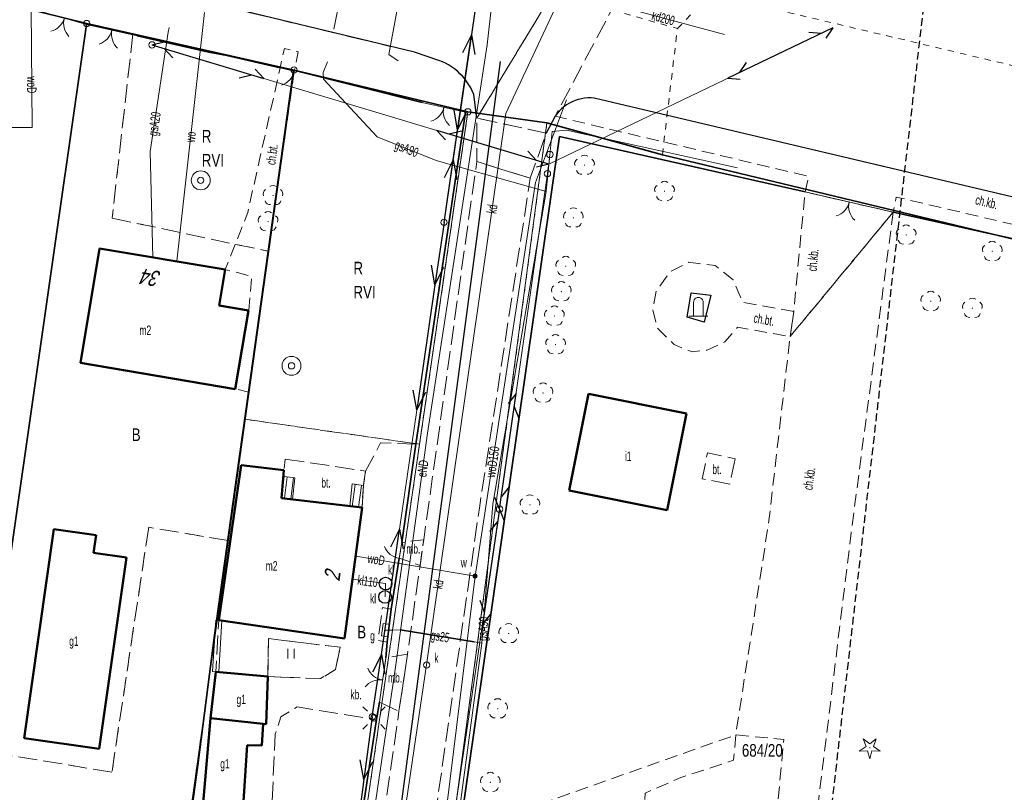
# Model space of a CAD drawing. Header units: metres. Extents: x 6590050 to 6616701, y 5542928 to 5566958.
# Tile 32 of 48: x 6598739 to 6598816, y 5546887 to 5546948. Entities that reach past the tile are written whole.
import ezdxf
from ezdxf.enums import TextEntityAlignment as Align

# ---------------------------------------------------------------- set-up
doc = ezdxf.new("R2010")
doc.units = ezdxf.units.M
doc.header["$MEASUREMENT"] = 0
for name, pattern in [('1.0_0.5', [1.5, 1, -0.5]), ('1.5_0.5', [2, 1.5, -0.5]), ('2', [0.9, 0.6, -0.3]), ('219-500', [0]), ('egba01_500', [0]), ('egkk-500', [2, 1.5, -0.5]), ('egug-500', [1, 0.5, -0.5]), ('otob_500', [0]), ('otof_500', [0]), ('suep_nn_500', [0]), ('supp_500', [1, 0.5, -0.5]), ('sutp_500', [0])]:
    doc.linetypes.add(name, pattern=pattern)
doc.layers.get('0').update_dxf_attribs({"color": 2, "linetype": 'CONTINUOUS', "lineweight": 5})
for name, color, linetype in [('202-punkt graniczny', 7, 'CONTINUOUS'), ('203-punkt graniczny', 7, 'CONTINUOUS'), ('209-oznaczenie konturu klasyfikacyjnego', 7, 'CONTINUOUS'), ('210-oznaczenie konturu użytku gruntowego', 7, 'CONTINUOUS'), ('211-numer działki ewidencyjnej', 7, 'CONTINUOUS'), ('217-kontur klasyfikacyjny', 7, 'CONTINUOUS'), ('218-kontur użytku gruntowego', 7, 'CONTINUOUS'), ('219-działka ewidencyjna', 7, 'CONTINUOUS'), ('312-budynek ewidencyjny', 7, 'CONTINUOUS'), ('312-oznaczenie budynku ewidencyjnego-Atr117', 7, 'CONTINUOUS'), ('352-schody', 7, 'CONTINUOUS'), ('Adres nieruchomości (na budynku)', 7, 'CONTINUOUS'), ('brama', 7, 'CONTINUOUS'), ('chodnik', 7, 'CONTINUOUS'), ('chodnik-Atr17', 7, 'CONTINUOUS'), ('drzewo iglaste', 7, 'CONTINUOUS'), ('drzewo liściaste', 7, 'CONTINUOUS'), ('furtka', 7, 'CONTINUOUS'), ('Granica arkusza mapy', 7, 'CONTINUOUS'), ('jezdnia', 7, 'CONTINUOUS'), ('krawężnik', 7, 'CONTINUOUS'), ('latarnia', 7, 'CONTINUOUS'), ('obszar utwardzony', 7, 'CONTINUOUS'), ('obszar utwardzony-Atr17', 7, 'CONTINUOUS'), ('obudowa ochronna przewodu', 7, 'CONTINUOUS'), ('ogrodzenie trwałe', 7, 'CONTINUOUS'), ('osadnik  szambo', 7, 'CONTINUOUS'), ('osadnik  szambo-Atr17', 7, 'CONTINUOUS'), ('Oś ulicy', 7, 'CONTINUOUS'), ('pomnik', 7, 'CONTINUOUS'), ('przewód elektroenergetyczny niskiego napięcia', 7, 'CONTINUOUS'), ('przewód elektroenergetyczny podziemny', 7, 'CONTINUOUS'), ('przewód elektroenergetyczny podziemny-Atr1', 7, 'CONTINUOUS'), ('przewód gazowy', 7, 'CONTINUOUS'), ('przewód gazowy-Atr1', 7, 'CONTINUOUS'), ('przewód kanalizacyjny', 7, 'CONTINUOUS'), ('przewód kanalizacyjny-Atr1', 7, 'CONTINUOUS'), ('przewód telekomunikacyjny napowietrzny', 7, 'CONTINUOUS'), ('przewód wodociągowy', 7, 'CONTINUOUS'), ('przewód wodociągowy-Atr1', 7, 'CONTINUOUS'), ('studnia kanalizacyjna', 7, 'CONTINUOUS'), ('studnia kanalizacyjna-Atr17', 7, 'CONTINUOUS'), ('studnia zwykła', 7, 'CONTINUOUS'), ('szafa gazowa lub kontener', 7, 'CONTINUOUS'), ('szafa gazowa lub kontener-Atr17', 7, 'CONTINUOUS'), ('słup przewodów napowietrznych', 7, 'CONTINUOUS'), ('trawnik', 7, 'CONTINUOUS'), ('Zakres', 7, 'CONTINUOUS'), ('zasuwa lub zawór', 7, 'CONTINUOUS'), ('zasuwa lub zawór-Atr17', 7, 'CONTINUOUS'), ('ściana oporowa (linia)', 7, 'CONTINUOUS')]:
    doc.layers.add(name, color=color, linetype=linetype)
doc.styles.get("Standard").update_dxf_attribs({"font": 'Working1250', "width": 0.75})
doc.linetypes.add('902-500', pattern='A,3.75,0,[1,ksztalty.shx,S=0.5,R=0,X=0,Y=0],3.75', length=7.5)
doc.linetypes.add('otdn_500_short', pattern='A,2.5,0,[21,ksztalty.shx,S=0.5,R=0,X=-1,Y=0],0.5', length=3)

# ---------------------------------------------------------------- blocks, each defined once
blk = doc.blocks.new('202')
at = {"color": 0, "linetype": 'Continuous', "lineweight": 0}
blk.add_circle((0, 0), 0.25, dxfattribs=at)
blk = doc.blocks.new('203')
at = {"linetype": 'Continuous', "lineweight": 0}
h = blk.add_hatch(color=0, dxfattribs=at)
edge = h.paths.add_edge_path()
edge.add_arc((0, 0), 0.045, 0, 360)
blk = doc.blocks.new('OP021')
at = {"linetype": 'Continuous', "lineweight": 13}
h = blk.add_hatch(color=0, dxfattribs=at)
edge = h.paths.add_edge_path()
edge.add_arc((0, 0), 0.05, 0, 360)
at = {"color": 0, "linetype": 'Continuous', "lineweight": 13}
for centre, start, end in [((0, 0.4), 49.272, 130.728), ((-0.38, 0.124), 121.308, 202.548), ((0.38, 0.124), 337.452, 58.692), ((-0.235, -0.324), 193.221, 274.871), ((0.235, -0.324), 265.129, 346.779)]:
    blk.add_arc(centre, 0.4, start, end, dxfattribs=at)
blk = doc.blocks.new('OP011')
at = {"linetype": 'Continuous', "lineweight": 13}
h = blk.add_hatch(color=0, dxfattribs=at)
edge = h.paths.add_edge_path()
edge.add_arc((0, 0), 0.05, 0, 360)
at = {"color": 0, "linetype": 'Continuous', "lineweight": 13}
for p, q in [((-0.828, -0.268), (-0.283, 0.093)), ((-0.283, 0.093), (-0.512, 0.706)), ((-0.512, 0.706), (0, 0.299)), ((0, 0.299), (0.512, 0.706)), ((0.512, 0.706), (0.283, 0.093)), ((0.283, 0.093), (0.828, -0.268)), ((-0.175, -0.24), (-0.828, -0.268)), ((0, -0.87), (-0.175, -0.24)), ((0.175, -0.24), (0, -0.87)), ((0.828, -0.268), (0.175, -0.24))]:
    blk.add_line(p, q, dxfattribs=at)
blk = doc.blocks.new('US15')
at = {"color": 0, "linetype": 'Continuous', "lineweight": 13}
blk.add_circle((0, 0), 0.25, dxfattribs=at)
blk = doc.blocks.new('US13')
at = {"color": 0, "linetype": 'Continuous', "lineweight": 13}
for radius in [0.75, 0.25]:
    blk.add_circle((0, 0), radius, dxfattribs=at)
blk = doc.blocks.new('SM01')
at = {"color": 0, "linetype": 'Continuous', "lineweight": 13}
for p, q in [((-0.53, 0.531), (-0.883, 0.884)), ((0.531, 0.531), (0.884, 0.884)), ((-0.53, -0.53), (-0.883, -0.883)), ((0.531, -0.53), (0.884, -0.883))]:
    blk.add_line(p, q, dxfattribs=at)
blk.add_circle((0, 0), 0.25, dxfattribs=at)
blk = doc.blocks.new('US25')
at = {"linetype": 'Continuous', "lineweight": 0}
h = blk.add_hatch(color=0, dxfattribs=at)
edge = h.paths.add_edge_path()
edge.add_arc((0, 0), 0.2, 0, 360)
blk = doc.blocks.new('SUKM')
at = {"color": 0, "linetype": 'Continuous'}
blk.add_circle((0, 0), 0.5, dxfattribs=at)
blk = doc.blocks.new('US20')
at = {"color": 0, "linetype": 'Continuous', "lineweight": 13}
for p, q in [((-0.5, -0.25), (-0.5, 0.25)), ((-0.5, 0.25), (0.5, 0.25)), ((0.5, -0.25), (0.5, 0.25)), ((-0.5, -0.25), (0.5, -0.25))]:
    blk.add_line(p, q, dxfattribs=at)
blk = doc.blocks.new('OK02')
at = {"color": 0, "linetype": 'Continuous', "lineweight": 0}
for centre, start, end in [((-1.5, 0), 0, 60), ((1.5, 0), 120, 180)]:
    blk.add_arc(centre, 1.5, start, end, dxfattribs=at)
blk = doc.blocks.new('OK04')
at = {"color": 0, "linetype": 'Continuous', "lineweight": 0}
blk.add_arc((1.5, 0.001), 1.5, 120, 180, dxfattribs=at)
blk = doc.blocks.new('OO04')
at = {"color": 0, "linetype": 'Continuous', "lineweight": 13}
for p, q in [((-0.375, 0), (-0.375, 1.1)), ((0.375, 0), (0.375, 1.1)), ((-0.375, 0), (-0.75, 0)), ((0, 0), (-0.375, 0)), ((0.375, 0), (0, 0)), ((0.375, 0), (0.75, 0))]:
    blk.add_line(p, q, dxfattribs=at)
blk.add_arc((0, 1.124), 0.376, 356.305, 183.695, dxfattribs=at)
blk = doc.blocks.new('SM05')
at = {"color": 0, "linetype": 'Continuous', "lineweight": 13}
blk.add_circle((0, 0), 0.25, dxfattribs=at)
blk = doc.blocks.new('SUTP')
at = {"color": 0, "linetype": 'Continuous'}
for p, q in [((0, 0), (0.866, 0.5)), ((0, 0), (9.232, 0)), ((1.866, -0.5), (1, 0)), ((7.366, -0.5), (8.232, 0)), ((9.232, 0), (8.366, 0.5))]:
    blk.add_line(p, q, dxfattribs=at)
blk = doc.blocks.new('SUEP1')
at = {"color": 0, "linetype": 'Continuous'}
for p, q in [((0, 0), (5, 0)), ((5, 0), (3.5, 0.5)), ((5, 0), (3.5, -0.5)), ((5, 0), (15, 0)), ((15, 0), (13.5, 0.5)), ((15, 0), (13.5, -0.5))]:
    blk.add_line(p, q, dxfattribs=at)
blk = doc.blocks.new('TU04')
at = {"color": 0, "linetype": 'Continuous', "lineweight": 13}
for p, q in [((0, 0), (0, 0.75)), ((0.5, 0), (0.5, 0.75))]:
    blk.add_line(p, q, dxfattribs=at)

msp = doc.modelspace()

# ---------------------------------------------------------------- linework, layer by layer
at = {"layer": '217-kontur klasyfikacyjny', "color": 92, "linetype": 'egkk-500', "lineweight": 18, "flags": 128}
for points in [[(6598743.85, 5546947.84), (6598723.94, 5546952.76)], [(6598740.06, 5546921.38), (6598743.85, 5546947.84)], [(6598747.5, 5546947.02), (6598745.86, 5546932.44)], [(6598760.25, 5546944.16), (6598747.5, 5546947.02)], [(6598758.25, 5546929.81), (6598760.25, 5546944.16)], [(6598774, 5546940.85), (6598760.25, 5546944.16)], [(6598770.18, 5546914.55), (6598774, 5546940.85)], [(6598745.86, 5546932.44), (6598758.25, 5546929.81)], [(6598758.25, 5546929.81), (6598756.39, 5546916.52)], [(6598737.11, 5546900.8), (6598740.06, 5546921.38)], [(6598756.39, 5546916.52), (6598770.18, 5546914.55)], [(6598748.75, 5546907.97), (6598745.84, 5546888.59)], [(6598755.05, 5546906.92), (6598748.75, 5546907.97)], [(6598752.38, 5546887.73), (6598755.05, 5546906.92)], [(6598745.84, 5546888.59), (6598735.6, 5546890.29)], [(6598751.77, 5546883.39), (6598752.38, 5546887.73)]]:
    msp.add_lwpolyline(points, dxfattribs=at)
at = {"layer": '218-kontur użytku gruntowego', "color": 3, "linetype": 'egug-500', "lineweight": 18, "flags": 128}
for points in [[(6598743.85, 5546947.84), (6598723.94, 5546952.76)], [(6598782.54, 5546949.73), (6598790.58, 5546947.44)], [(6598790.58, 5546947.44), (6598793.21, 5546950.17)], [(6598886.41, 5546928.1), (6598793.21, 5546950.17)], [(6598740.06, 5546921.38), (6598743.85, 5546947.84)], [(6598743.85, 5546947.84), (6598747.5, 5546947.02)], [(6598789.39, 5546937.46), (6598790.58, 5546947.44)], [(6598747.5, 5546947.02), (6598745.86, 5546932.44)], [(6598760.25, 5546944.16), (6598747.5, 5546947.02)], [(6598758.25, 5546929.81), (6598760.25, 5546944.16)], [(6598760.25, 5546944.16), (6598774, 5546940.85)], [(6598774, 5546940.85), (6598770.18, 5546914.55)], [(6598774, 5546940.85), (6598780.26, 5546939.97)], [(6598780.26, 5546939.97), (6598765.22, 5546827.26)], [(6598789.39, 5546937.46), (6598780.26, 5546939.97)], [(6598825.5, 5546928.77), (6598789.39, 5546937.46)], [(6598745.86, 5546932.44), (6598758.25, 5546929.81)], [(6598756.39, 5546916.52), (6598758.25, 5546929.81)], [(6598737.11, 5546900.8), (6598740.06, 5546921.38)], [(6598756.09, 5546914.32), (6598756.39, 5546916.52)], [(6598770.18, 5546914.55), (6598756.39, 5546916.52)], [(6598755.05, 5546906.92), (6598756.09, 5546914.32)], [(6598770.18, 5546914.55), (6598769.86, 5546912.35)], [(6598769.86, 5546912.35), (6598765.37, 5546881.4)], [(6598748.75, 5546907.97), (6598745.84, 5546888.59)], [(6598755.05, 5546906.92), (6598748.75, 5546907.97)], [(6598752.38, 5546887.73), (6598755.05, 5546906.92)], [(6598745.84, 5546888.59), (6598735.6, 5546890.29)], [(6598751.77, 5546883.39), (6598752.38, 5546887.73)]]:
    msp.add_lwpolyline(points, dxfattribs=at)
at = {"layer": '219-działka ewidencyjna', "color": 7, "linetype": '219-500', "lineweight": 18, "flags": 128}
for points in [[(6598743.85, 5546947.84), (6598702.41, 5546958.08)], [(6598743.85, 5546947.84), (6598737.11, 5546900.8)], [(6598760.25, 5546944.16), (6598743.85, 5546947.84)], [(6598760.25, 5546944.16), (6598748.61, 5546860.75)], [(6598760.25, 5546944.16), (6598774, 5546940.85)], [(6598762.9, 5546864.42), (6598774, 5546940.85)], [(6598780.26, 5546939.97), (6598774, 5546940.85)], [(6598765.22, 5546827.26), (6598780.26, 5546939.97)], [(6598789.39, 5546937.46), (6598780.26, 5546939.97)], [(6598825.5, 5546928.77), (6598789.39, 5546937.46)]]:
    msp.add_lwpolyline(points, dxfattribs=at)
at = {"layer": '312-budynek ewidencyjny', "color": 7, "linetype": 'Continuous', "lineweight": 50, "flags": 128}
for points in [[(6598743.35, 5546921), (6598744.85, 5546930.04)], [(6598744.85, 5546930.04), (6598754.81, 5546928.38)], [(6598754.81, 5546928.38), (6598754.34, 5546925.52)], [(6598754.34, 5546925.52), (6598756.64, 5546925.13)], [(6598756.64, 5546925.13), (6598755.6, 5546918.91)], [(6598755.6, 5546918.91), (6598743.35, 5546921)], [(6598782.01, 5546910.88), (6598783.54, 5546918.53)], [(6598783.54, 5546918.53), (6598791.29, 5546916.98)], [(6598791.29, 5546916.98), (6598789.76, 5546909.34)], [(6598754.3, 5546900.62), (6598756.07, 5546912.9)], [(6598756.07, 5546912.9), (6598759.45, 5546912.48)], [(6598759.45, 5546912.48), (6598759.25, 5546910.29)], [(6598789.76, 5546909.34), (6598782.01, 5546910.88)], [(6598759.25, 5546910.29), (6598765.63, 5546909.54)], [(6598765.63, 5546909.54), (6598764.24, 5546899.16)], [(6598738.89, 5546891.28), (6598741.25, 5546907.83)], [(6598741.25, 5546907.83), (6598744.59, 5546907.36)], [(6598744.59, 5546907.36), (6598744.39, 5546905.95)], [(6598744.39, 5546905.95), (6598746.99, 5546905.58)], [(6598746.99, 5546905.58), (6598744.83, 5546890.43)], [(6598764.24, 5546899.16), (6598754.3, 5546900.62)], [(6598753.63, 5546892.86), (6598754.05, 5546896.54)], [(6598754.05, 5546896.54), (6598758.17, 5546896.16)], [(6598758.17, 5546896.16), (6598758.04, 5546892.39)], [(6598752.94, 5546884.64), (6598753.63, 5546892.86)], [(6598753.63, 5546892.86), (6598757.8, 5546892.42)], [(6598757.8, 5546892.42), (6598753.63, 5546892.86)], [(6598757.8, 5546892.42), (6598757.71, 5546890.7)], [(6598758.04, 5546892.39), (6598757.8, 5546892.42)], [(6598744.83, 5546890.43), (6598738.89, 5546891.28)], [(6598756.54, 5546890.74), (6598756.11, 5546884.28)], [(6598757.71, 5546890.7), (6598756.54, 5546890.74)]]:
    msp.add_lwpolyline(points, dxfattribs=at)
at = {"layer": '352-schody', "color": 7, "linetype": 'Continuous', "lineweight": 18, "flags": 128}
for points in [[(6598759.25, 5546910.29), (6598760.13, 5546910.2), (6598760.3, 5546911.88), (6598759.46, 5546911.99)], [(6598759.25, 5546910.29), (6598760.13, 5546910.2), (6598760.3, 5546911.88), (6598759.46, 5546911.99)], [(6598764.66, 5546909.64), (6598764.85, 5546911.4), (6598765.74, 5546911.27), (6598765.63, 5546909.54)], [(6598764.66, 5546909.64), (6598764.85, 5546911.4), (6598765.74, 5546911.27), (6598765.63, 5546909.54)]]:
    msp.add_lwpolyline(points, close=True, dxfattribs=at)
for points in [[(6598759.486, 5546910.266), (6598759.708, 5546911.958)], [(6598759.984, 5546910.215), (6598760.204, 5546911.893)], [(6598764.843, 5546909.621), (6598765.097, 5546911.364)], [(6598765.341, 5546909.57), (6598765.592, 5546911.292)]]:
    msp.add_lwpolyline(points, dxfattribs=at)
at = {"layer": 'brama', "color": 7, "linetype": 'otob_500', "lineweight": 18, "flags": 128}
for points in [[(6598743.84, 5546947.77), (6598740.32, 5546948.77)], [(6598747.85, 5546946.86), (6598743.84, 5546947.77)], [(6598773.81, 5546940.82), (6598770.38, 5546941.59)], [(6598807.65, 5546932.91), (6598800.68, 5546934.51)], [(6598767, 5546894.14), (6598767.52, 5546897.64)]]:
    msp.add_lwpolyline(points, dxfattribs=at)
at = {"layer": 'chodnik', "color": 7, "linetype": '1.0_0.5', "lineweight": 18, "flags": 128}
for points in [[(6598760.27, 5546944.06), (6598756.65, 5546918.66), (6598755.65, 5546918.91), (6598756.67, 5546925.14), (6598756.91, 5546927.84), (6598754.81, 5546928.37), (6598756.59, 5546932.89), (6598759.15, 5546944.32), (6598759.49, 5546945.87), (6598760.58, 5546945.6)], [(6598914.63, 5546909.21), (6598905.55, 5546911.44), (6598900.86, 5546912.59), (6598898.05, 5546913.28), (6598896.85, 5546913.58), (6598874, 5546919.19), (6598851.05, 5546924.55), (6598850.07, 5546924.78), (6598844.12, 5546926.17), (6598839.21, 5546927.31), (6598830.23, 5546929.41), (6598830.12, 5546928.88), (6598807.9, 5546934.11), (6598807.65, 5546932.91), (6598800.68, 5546934.51), (6598800.98, 5546935.74), (6598780.91, 5546940.5), (6598781.06, 5546940.71), (6598781.23, 5546940.9), (6598781.41, 5546941.08), (6598781.6, 5546941.25), (6598781.81, 5546941.4), (6598782.03, 5546941.53), (6598782.26, 5546941.65), (6598782.49, 5546941.75), (6598782.73, 5546941.83), (6598782.98, 5546941.89), (6598783.24, 5546941.93), (6598783.49, 5546941.95), (6598783.75, 5546941.96), (6598784, 5546941.94), (6598808.45, 5546936.16), (6598830.53, 5546930.93), (6598874.26, 5546920.79), (6598914.78, 5546910.75)], [(6598800.68, 5546934.51), (6598807.65, 5546932.91), (6598799.5, 5546923.07), (6598799.78, 5546925.05)], [(6598807.65, 5546932.91), (6598804.33, 5546907.56), (6598801.68, 5546885.79), (6598798.53, 5546886.14), (6598798.99, 5546891.18), (6598795.19, 5546891.54), (6598797.79, 5546908.28), (6598799.5, 5546923.07)], [(6598799.78, 5546925.05), (6598795.75, 5546925.77), (6598794.98, 5546927.55), (6598793.57, 5546928.68), (6598791.46, 5546928.94), (6598790.03, 5546928.21), (6598788.92, 5546926.7), (6598788.63, 5546925.17), (6598789.01, 5546923.72), (6598790.32, 5546922.44), (6598791.74, 5546921.85), (6598792.93, 5546921.99), (6598794.32, 5546922.65), (6598795.34, 5546923.8), (6598799.5, 5546923.07)], [(6598791.66, 5546926.53), (6598791.34, 5546924.6), (6598792.71, 5546924.21), (6598793.23, 5546926.34)], [(6598795.19, 5546891.54), (6598795.03, 5546889.54), (6598790.84, 5546888.17), (6598788.02, 5546886.94), (6598787.9, 5546883.67), (6598787.52, 5546881.25), (6598787.29, 5546857.11), (6598787.13, 5546855.11), (6598784.34, 5546855.52), (6598769.57, 5546857.7), (6598769.83, 5546859.2), (6598782.86, 5546857.29), (6598776.48, 5546883.31), (6598773.08, 5546882.25), (6598773.35, 5546883.82)]]:
    msp.add_lwpolyline(points, close=True, dxfattribs=at)
at = {"layer": 'furtka', "color": 7, "linetype": 'otof_500', "lineweight": 18, "flags": 128}
for points in [[(6598760.27, 5546944.06), (6598759.15, 5546944.32)], [(6598768.58, 5546905.52), (6598768.77, 5546906.77)]]:
    msp.add_lwpolyline(points, dxfattribs=at)
at = {"layer": 'Granica arkusza mapy', "color": 94, "linetype": 'egba01_500', "lineweight": 35, "flags": 128}
msp.add_lwpolyline([(6598402.93, 5546771.26), (6598402.84, 5546752.33), (6598403.44, 5546744.93), (6598408.45, 5546745), (6598413.22, 5546745.06), (6598419.79, 5546745.15), (6598425.35, 5546745.23), (6598425.3, 5546747.21), (6598436.6, 5546748.43), (6598448.95, 5546750.64), (6598448.82, 5546748.78), (6598484.58, 5546744.73), (6598484.65, 5546739.99), (6598503.16, 5546738.69), (6598556.26, 5546737.41), (6598559.51, 5546737.33), (6598580.22, 5546736.87), (6598619.46, 5546728.09), (6598625.21, 5546726.28), (6598631.8, 5546723.19), (6598657.76, 5546711.28), (6598659.55, 5546710.22), (6598660.11, 5546709.71), (6598663.17, 5546706.96), (6598665.59, 5546703.83), (6598673.26, 5546700.21), (6598673.4, 5546700.14), (6598686.51, 5546692.58), (6598686.67, 5546692.47), (6598699.74, 5546683.89), (6598700.06, 5546681.29), (6598704.45, 5546675.03), (6598709.9, 5546667.04), (6598713.49, 5546663.49), (6598715.81, 5546662.32), (6598721.06, 5546661.97), (6598723.54, 5546662.5), (6598725.76, 5546656.88), (6598728.93, 5546655.42), (6598735.15, 5546655.33), (6598735.28, 5546648.97), (6598738.06, 5546612.75), (6598749.82, 5546581.81), (6598768.84, 5546553.14), (6598774.93, 5546535.66), (6598777.86, 5546520.25), (6598782.3, 5546521.27), (6598782.13, 5546522.43), (6598785.21, 5546523.35), (6598800.17, 5546522.43), (6598814.13, 5546519.78), (6598827.5, 5546517.2), (6598842.07, 5546514.97), (6598856.81, 5546513.4), (6598871.66, 5546512.04), (6598881.55, 5546511.14), (6598884.89, 5546509.45), (6598886.17, 5546508.8), (6598897.83, 5546501.54), (6598935.76, 5546845.75), (6598942.54, 5546901.07), (6598928.23, 5546904.71), (6598914.25, 5546908.39), (6598900.67, 5546911.81), (6598886.64, 5546915.27), (6598873.71, 5546918.44), (6598857.91, 5546922.31), (6598843.28, 5546925.78), (6598830.25, 5546928.98), (6598829.98, 5546927.77), (6598825.5, 5546928.77), (6598789.39, 5546937.46), (6598780.26, 5546939.97), (6598774, 5546940.85), (6598760.25, 5546944.16), (6598743.85, 5546947.84), (6598702.41, 5546958.08), (6598697.19, 5546959.46), (6598666.86, 5546967.19), (6598662.71, 5546968.35), (6598640.32, 5546974.04), (6598621.95, 5546979.01), (6598597.57, 5546984.93), (6598590.54, 5546986.88), (6598574.7, 5546990.88), (6598572.09, 5546991.36), (6598569.57, 5546992.19), (6598569.66, 5546993.64), (6598554.59, 5546999.3), (6598553.92, 5546995.76), (6598541.29, 5546917.71), (6598526.98, 5546918.86), (6598523.6, 5546919.2), (6598516.7, 5546873.63), (6598511.31, 5546837.53), (6598504.48, 5546838.47), (6598491.87, 5546840.2), (6598488.04, 5546840.83), (6598467.08, 5546839.42), (6598477.79, 5546903.86), (6598479.83, 5546916.56), (6598459.77, 5546920.11), (6598457.33, 5546907.05), (6598448.92, 5546871.64), (6598439.59, 5546873.32), (6598451.86, 5546925.53), (6598454.44, 5546936.54), (6598446.75, 5546937.72), (6598449.23, 5546949.01), (6598436.94, 5546951.46), (6598421.84, 5546876.29), (6598409.98, 5546878.19), (6598403.26, 5546836.82), (6598403.04, 5546793.2), (6598403, 5546785.03), (6598402.97, 5546778.61)], close=True, dxfattribs=at)
at = {"layer": 'jezdnia', "color": 7, "linetype": '1.5_0.5', "lineweight": 18, "flags": 128}
for points in [[(6598774.72, 5546940.36), (6598786.43, 5546959.65), (6598795.56, 5546989.46), (6598797.1, 5546994.48), (6598800.71, 5547006.27), (6598803.45, 5547015.41), (6598803.82, 5547016.67), (6598807.93, 5547030.4), (6598810.77, 5547039.87), (6598814.54, 5547038.79), (6598804.61, 5547005.39), (6598799.36, 5546987.13), (6598790.54, 5546958.65), (6598780.91, 5546940.5), (6598780.2, 5546939.17)], [(6598771.7, 5546944.92), (6598769.78, 5546945.57), (6598755.76, 5546948.94), (6598757.13, 5546954.78), (6598779.09, 5546949.61), (6598786.43, 5546959.65), (6598774.72, 5546940.36), (6598774.47, 5546942.22), (6598774.35, 5546942.5), (6598774.23, 5546942.74), (6598774.09, 5546942.98), (6598773.88, 5546943.29), (6598773.76, 5546943.45), (6598773.58, 5546943.67), (6598773.38, 5546943.87), (6598773.17, 5546944.06), (6598772.95, 5546944.24), (6598772.72, 5546944.41), (6598772.47, 5546944.56), (6598772.22, 5546944.7), (6598771.99, 5546944.81)], [(6598778.94, 5546935.59), (6598774.71, 5546936.92), (6598774.72, 5546940.36), (6598780.2, 5546939.17)]]:
    msp.add_lwpolyline(points, close=True, dxfattribs=at)
for points in [[(6598763.66, 5546859.32), (6598767.42, 5546857.61), (6598763.66, 5546859.32), (6598768.55, 5546893.41), (6598769.23, 5546897.94), (6598770.22, 5546904.95), (6598770.51, 5546906.99), (6598774.71, 5546936.92)], [(6598774.71, 5546936.92), (6598778.94, 5546935.59), (6598774.94, 5546909.67), (6598771.35, 5546884.68), (6598770.82, 5546881.55), (6598770.23, 5546876.33), (6598767.86, 5546860.11), (6598767.42, 5546857.61)]]:
    msp.add_lwpolyline(points, dxfattribs=at)
at = {"layer": 'krawężnik', "color": 7, "linetype": 'Continuous', "lineweight": 25, "flags": 128}
for points in [[(6598774.72, 5546940.36), (6598774.47, 5546942.22), (6598774.35, 5546942.5), (6598774.23, 5546942.74), (6598774.09, 5546942.98), (6598773.88, 5546943.29), (6598773.76, 5546943.45), (6598773.58, 5546943.67), (6598773.38, 5546943.87), (6598773.17, 5546944.06), (6598772.95, 5546944.24), (6598772.72, 5546944.41), (6598772.47, 5546944.56), (6598772.22, 5546944.7), (6598771.99, 5546944.81), (6598771.7, 5546944.92), (6598769.78, 5546945.57), (6598755.76, 5546948.94)], [(6598914.78, 5546910.75), (6598874.26, 5546920.79), (6598830.53, 5546930.93), (6598808.45, 5546936.16), (6598784, 5546941.94), (6598783.75, 5546941.96), (6598783.49, 5546941.95), (6598783.24, 5546941.93), (6598782.98, 5546941.89), (6598782.73, 5546941.83), (6598782.49, 5546941.75), (6598782.26, 5546941.65), (6598782.03, 5546941.53), (6598781.81, 5546941.4), (6598781.6, 5546941.25), (6598781.41, 5546941.08), (6598781.23, 5546940.9), (6598781.06, 5546940.71), (6598780.91, 5546940.5), (6598780.2, 5546939.17)]]:
    msp.add_lwpolyline(points, dxfattribs=at)
at = {"layer": 'obszar utwardzony', "color": 7, "linetype": '1.5_0.5', "lineweight": 18, "flags": 128}
for points in [[(6598754.79, 5546884.5), (6598755, 5546881.09), (6598758.26, 5546881.01), (6598758.77, 5546891.61), (6598759.2, 5546892.97), (6598760.5, 5546893.76), (6598766.77, 5546892.75), (6598767, 5546894.14), (6598767.52, 5546897.64), (6598767.62, 5546898.89), (6598766.9, 5546899.03), (6598767.25, 5546901.63), (6598767.94, 5546901.5), (6598768.58, 5546905.52), (6598768.77, 5546906.77), (6598769.89, 5546914.56), (6598767.1, 5546914.65), (6598765.91, 5546912.42), (6598765.74, 5546911.27), (6598765.63, 5546909.54), (6598764.24, 5546899.16), (6598754.3, 5546900.62), (6598754.05, 5546896.54), (6598758.17, 5546896.16), (6598758.04, 5546892.39), (6598757.8, 5546892.42), (6598757.71, 5546890.7), (6598756.54, 5546890.74), (6598756.11, 5546884.28)], [(6598759.56, 5546913.37), (6598765.91, 5546912.42), (6598765.74, 5546911.27), (6598764.85, 5546911.4), (6598764.66, 5546909.64), (6598760.13, 5546910.2), (6598760.3, 5546911.88), (6598759.46, 5546911.99), (6598759.45, 5546912.48)], [(6598795.15, 5546913.38), (6598794.73, 5546911.39), (6598792.55, 5546911.81), (6598792.96, 5546913.87)], [(6598768.58, 5546905.52), (6598768.77, 5546906.77), (6598770.51, 5546906.99), (6598770.22, 5546904.95)], [(6598758.24, 5546899.16), (6598758.17, 5546896.16), (6598762.34, 5546896), (6598763.53, 5546896.72), (6598763.9, 5546898.48)], [(6598767, 5546894.14), (6598767.52, 5546897.64), (6598769.23, 5546897.94), (6598768.55, 5546893.41)]]:
    msp.add_lwpolyline(points, close=True, dxfattribs=at)
at = {"layer": 'obudowa ochronna przewodu', "color": 7, "linetype": 'Continuous', "lineweight": 35, "flags": 128}
msp.add_lwpolyline([(6598768.65, 5546899.87), (6598774.5, 5546898.9)], dxfattribs=at)
at = {"layer": 'ogrodzenie trwałe', "color": 7, "linetype": '902-500', "lineweight": 35, "flags": 128}
for points in [[(6598743.84, 5546947.77), (6598737.11, 5546900.73)], [(6598747.85, 5546946.86), (6598753.51, 5546945.58)], [(6598754.94, 5546945.3), (6598753.51, 5546945.58)], [(6598754.94, 5546945.3), (6598759.15, 5546944.32)], [(6598755.72, 5546912.1), (6598756.65, 5546918.66), (6598760.22, 5546944.14)], [(6598770.38, 5546941.59), (6598760.22, 5546944.14)], [(6598768.77, 5546906.77), (6598769.89, 5546914.56), (6598773.81, 5546940.82)], [(6598773.35, 5546883.82), (6598781.26, 5546938.9)], [(6598800.68, 5546934.51), (6598781.26, 5546938.9)], [(6598829.87, 5546927.97), (6598807.65, 5546932.91)], [(6598755.72, 5546912.1), (6598753.95, 5546899.44), (6598752.64, 5546889.15), (6598749.16, 5546863.62)], [(6598767.52, 5546897.64), (6598767.62, 5546898.89), (6598767.94, 5546901.5), (6598768.58, 5546905.52)], [(6598767, 5546894.14), (6598766.77, 5546892.75), (6598764.98, 5546881.01)]]:
    msp.add_lwpolyline(points, dxfattribs=at)
at = {"layer": 'Oś ulicy', "color": 5, "linetype": 'Continuous', "lineweight": 25, "flags": 128}
msp.add_lwpolyline([(6598277.41, 5546703.71), (6598324.06, 5546724.6), (6598371.24, 5546736.05), (6598456.58, 5546744.85), (6598523.4, 5546739.49), (6598576.83, 5546732.39), (6598620.78, 5546724.14), (6598645.8, 5546713.07), (6598677.12, 5546694.04), (6598697.31, 5546678.03), (6598710, 5546661.39), (6598718.06, 5546657.9), (6598738.42, 5546651.82), (6598746.62, 5546682.36), (6598758.01, 5546805.57), (6598776.59, 5546944.83)], dxfattribs=at)
at = {"layer": 'pomnik', "color": 7, "linetype": 'Continuous', "lineweight": 25, "flags": 128}
msp.add_lwpolyline([(6598791.66, 5546926.53), (6598793.23, 5546926.34), (6598792.71, 5546924.21), (6598791.34, 5546924.6)], close=True, dxfattribs=at)
at = {"layer": 'przewód elektroenergetyczny niskiego napięcia', "color": 1, "linetype": 'suep_nn_500', "lineweight": 18, "flags": 128}
for points in [[(6598775.35, 5546954.26), (6598772.12, 5546932.1)], [(6598772.12, 5546932.1), (6598766.44, 5546892.97)], [(6598766.44, 5546892.97), (6598762.14, 5546860.69)]]:
    msp.add_lwpolyline(points, dxfattribs=at)
at = {"layer": 'przewód elektroenergetyczny podziemny', "color": 1, "linetype": 'Continuous', "lineweight": 18, "flags": 128}
msp.add_lwpolyline([(6598615.15, 5546609.1), (6598632.44, 5546596.35), (6598654.46, 5546623.26), (6598683.89, 5546647.62), (6598701.26, 5546662.28), (6598719.52, 5546653), (6598731.32, 5546649.33), (6598737.01, 5546648.24), (6598746.2, 5546646.01), (6598750.66, 5546648.56), (6598754.01, 5546677.47), (6598757.32, 5546720.1), (6598758.7, 5546737.52), (6598750.01, 5546738.68), (6598752.31, 5546768.98), (6598755.1, 5546804.37), (6598757.78, 5546824.18), (6598759.95, 5546839.54), (6598763.26, 5546862.15), (6598765.71, 5546879.61), (6598768.3, 5546897.08), (6598770.82, 5546915.43), (6598775.54, 5546946.16), (6598776.28, 5546952.77)], dxfattribs=at)
at = {"layer": 'przewód gazowy', "color": 52, "linetype": 'Continuous', "lineweight": 18, "flags": 128}
for points in [[(6598750.36, 5546947.53), (6598750.3, 5546947.15), (6598748.87, 5546937.72), (6598749.09, 5546929.33)], [(6598762.91, 5546944.8), (6598762.56, 5546943.95), (6598762.59, 5546943.44), (6598766.84, 5546938.87), (6598771.49, 5546937), (6598780.2, 5546934.54)], [(6598780.2, 5546934.54), (6598780.67, 5546939.29), (6598781.81, 5546939.41)], [(6598781.81, 5546939.41), (6598795.34, 5546936.42)], [(6598780.2, 5546934.54), (6598775.99, 5546909.81), (6598775.11, 5546898.8), (6598771.99, 5546875.56)], [(6598775.11, 5546898.8), (6598774.5, 5546898.9), (6598768.65, 5546899.87), (6598768.04, 5546899.84), (6598767.48, 5546899.84)]]:
    msp.add_lwpolyline(points, dxfattribs=at)
at = {"layer": 'przewód kanalizacyjny', "color": 34, "linetype": 'Continuous', "lineweight": 18, "flags": 128}
for points in [[(6598685.58, 5546640.11), (6598688.93, 5546639.86), (6598710.36, 5546652.43), (6598711.02, 5546647.7), (6598722.28, 5546642.67), (6598745.55, 5546666.73), (6598749.44, 5546706.35), (6598752.53, 5546745.54), (6598755.48, 5546784.23), (6598760.19, 5546822.73), (6598765.45, 5546861.29), (6598770.74, 5546897.08), (6598777, 5546940.71), (6598781.53, 5546950.42), (6598795.57, 5546957.62), (6598838.22, 5546967.52), (6598839.26, 5546970.52)], [(6598763.39, 5546947.38), (6598764.83, 5546954.48)], [(6598781.53, 5546950.42), (6598794.3, 5546946.96)], [(6598764.87, 5546903.87), (6598767.49, 5546903.52), (6598767.45, 5546902.46)]]:
    msp.add_lwpolyline(points, dxfattribs=at)
at = {"layer": 'przewód telekomunikacyjny napowietrzny', "color": 30, "linetype": 'sutp_500', "lineweight": 18, "flags": 128}
for points in [[(6598802.88, 5546947.5), (6598780.4, 5546936.71)], [(6598749.01, 5546946.15), (6598780.4, 5546936.71)], [(6598780.4, 5546936.71), (6598776.51, 5546909.41)], [(6598776.51, 5546909.41), (6598771.28, 5546874.06)]]:
    msp.add_lwpolyline(points, dxfattribs=at)
at = {"layer": 'przewód wodociągowy', "color": 5, "linetype": 'Continuous', "lineweight": 18, "flags": 128}
for points in [[(6598768.5, 5546944.88), (6598767.75, 5546945.38), (6598770.34, 5546959.35), (6598781.88, 5546957.13), (6598791.48, 5546983.39), (6598803.55, 5547018.13), (6598804.01, 5547021.75), (6598810.98, 5547045.97)], [(6598739.44, 5546952.21), (6598739.53, 5546939.62), (6598737.57, 5546939.62)], [(6598753.16, 5546948.7), (6598750.97, 5546929.02)], [(6598781.81, 5546941.79), (6598779.36, 5546935.27), (6598774.57, 5546904.11), (6598770.88, 5546874.17), (6598769.38, 5546865.19), (6598767.35, 5546850.28), (6598764.3, 5546827.44), (6598761.39, 5546804.09), (6598759.78, 5546783.41), (6598759.21, 5546777.9)], [(6598774.57, 5546904.11), (6598765.13, 5546905.7)]]:
    msp.add_lwpolyline(points, dxfattribs=at)
at = {"layer": 'słup przewodów napowietrznych', "color": 7, "linetype": 'supp_500', "lineweight": 18, "flags": 128}
msp.add_lwpolyline([(6598780.49, 5546937.47), (6598780.3, 5546935.95)], dxfattribs=at)
at = {"layer": 'trawnik', "color": 7, "linetype": '1.0_0.5', "lineweight": 18, "flags": 128}
msp.add_lwpolyline([(6598758.24, 5546899.16), (6598763.9, 5546898.48), (6598763.53, 5546896.72), (6598762.34, 5546896), (6598758.17, 5546896.16)], close=True, dxfattribs=at)
at = {"layer": 'Zakres', "color": 5, "linetype": '2', "lineweight": 25, "flags": 128}
msp.add_lwpolyline([(6598719.23, 5546968.95), (6598708.65, 5546628.87), (6598772.86, 5546625.34), (6598810.96, 5546956.95)], close=True, dxfattribs=at)
at = {"layer": 'ściana oporowa (linia)', "color": 0, "lineweight": 18}
for p, q in [((6598753.8, 5546896.555), (6598754.05, 5546900.635)), ((6598754.05, 5546900.635), (6598754.3, 5546900.62)), ((6598753.8, 5546896.555), (6598754.05, 5546896.54))]:
    msp.add_line(p, q, dxfattribs=at)
at = {"layer": 'ściana oporowa (linia)', "color": 0, "linetype": 'otdn_500_short', "lineweight": 18}
for p, q in [((6598754.55, 5546900.605), (6598754.3, 5546900.62)), ((6598754.3, 5546896.525), (6598754.55, 5546900.605)), ((6598754.3, 5546896.525), (6598754.05, 5546896.54))]:
    msp.add_line(p, q, dxfattribs=at)

# ---------------------------------------------------------------- block references
at = {"layer": '202-punkt graniczny', "color": 7, "linetype": 'Continuous', "lineweight": 18}
for p in [(6598743.85, 5546947.84), (6598760.25, 5546944.16), (6598774, 5546940.85)]:
    msp.add_blockref('202', p, dxfattribs=at)
at = {"layer": '203-punkt graniczny', "color": 7, "linetype": 'Continuous', "lineweight": 18}
for p in [(6598780.26, 5546939.97), (6598789.39, 5546937.46)]:
    msp.add_blockref('203', p, dxfattribs=at)
at = {"layer": 'brama', "color": 7, "linetype": 'Continuous', "lineweight": 18}
for p, rotation in [((6598742.08, 5546948.27), 164.141), ((6598745.845, 5546947.315), 167.214), ((6598772.095, 5546941.205), 167.347), ((6598804.165, 5546933.71), 167.071), ((6598767.26, 5546895.89), 81.54899999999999)]:
    msp.add_blockref('OK02', p, dxfattribs=dict(at, rotation=rotation))
at = {"layer": 'drzewo iglaste', "color": 94, "linetype": 'Continuous', "lineweight": 18}
msp.add_blockref('OP011', (6598805.8, 5546890.53), dxfattribs=at)
at = {"layer": 'drzewo liściaste', "color": 94, "linetype": 'Continuous', "lineweight": 18}
for p in [(6598783.23, 5546936.63), (6598758.59, 5546934.23), (6598789.56, 5546934.56), (6598758.2, 5546932.16), (6598782.35, 5546932.46), (6598808.68, 5546931.11), (6598815.49, 5546929.81), (6598781.75, 5546928.63), (6598781.4, 5546926.62), (6598810.62, 5546925.86), (6598813.92, 5546925.31), (6598780.85, 5546924.69), (6598780.94, 5546922.43), (6598779.95, 5546918.6), (6598778.91, 5546909.75), (6598777.23, 5546899.57), (6598776.36, 5546893.61), (6598775.78, 5546887.79)]:
    msp.add_blockref('OP021', p, dxfattribs=at)
at = {"layer": 'furtka', "color": 7, "linetype": 'Continuous', "lineweight": 18}
for p, rotation in [((6598760.27, 5546944.06), 166.931), ((6598768.58, 5546905.52), 81.357)]:
    msp.add_blockref('OK04', p, dxfattribs=dict(at, rotation=rotation))
at = {"layer": 'latarnia', "color": 7, "linetype": 'Continuous', "lineweight": 18}
msp.add_blockref('SM01', (6598766.58, 5546892.89), dxfattribs=at)
at = {"layer": 'osadnik  szambo', "color": 34, "linetype": 'Continuous', "lineweight": 18}
for p in [(6598767.49, 5546903.52), (6598767.45, 5546902.46)]:
    msp.add_blockref('SUKM', p, dxfattribs=at)
at = {"layer": 'pomnik', "color": 7, "linetype": 'Continuous', "lineweight": 25}
msp.add_blockref('OO04', (6598792.24, 5546924.67), dxfattribs=at)
at = {"layer": 'przewód elektroenergetyczny niskiego napięcia', "color": 1, "linetype": 'Continuous', "lineweight": 18}
for p, rotation in [((6598775.35, 5546954.26), 261.707), ((6598772.12, 5546932.1), 81.70699999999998), ((6598772.12, 5546932.1), 261.741), ((6598766.44, 5546892.97), 81.741), ((6598766.44, 5546892.97), 262.412)]:
    msp.add_blockref('SUEP1', p, dxfattribs=dict(at, rotation=rotation))
at = {"layer": 'przewód telekomunikacyjny napowietrzny', "color": 30, "linetype": 'Continuous', "lineweight": 18}
for p, rotation in [((6598802.88, 5546947.5), 205.64), ((6598749.01, 5546946.15), 343.262), ((6598780.4, 5546936.71), 163.262), ((6598776.51, 5546909.41), 81.89), ((6598776.51, 5546909.41), 261.584)]:
    msp.add_blockref('SUTP', p, dxfattribs=dict(at, rotation=rotation))
at = {"layer": 'studnia kanalizacyjna', "color": 34, "linetype": 'Continuous', "lineweight": 18}
msp.add_blockref('US15', (6598770.74, 5546897.08), dxfattribs=at)
at = {"layer": 'studnia zwykła', "color": 5, "linetype": 'Continuous', "lineweight": 18}
for p in [(6598752.87, 5546935.43), (6598760.05, 5546920.75)]:
    msp.add_blockref('US13', p, dxfattribs=at)
at = {"layer": 'szafa gazowa lub kontener', "color": 52, "linetype": 'Continuous', "lineweight": 18, "rotation": 82.56799999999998}
msp.add_blockref('US20', (6598767.48, 5546899.84), dxfattribs=at)
at = {"layer": 'słup przewodów napowietrznych', "color": 7, "linetype": 'Continuous', "lineweight": 18}
for name, p in [('US15', (6598749.01, 5546946.15)), ('SM05', (6598780.49, 5546937.47)), ('SM05', (6598780.3, 5546935.95)), ('US15', (6598772.12, 5546932.1)), ('US15', (6598776.51, 5546909.41)), ('US15', (6598766.44, 5546892.97))]:
    msp.add_blockref(name, p, dxfattribs=at)
at = {"layer": 'trawnik', "color": 7, "linetype": 'Continuous', "lineweight": 18}
msp.add_blockref('TU04', (6598759.769, 5546897.599), dxfattribs=at)
at = {"layer": 'zasuwa lub zawór', "color": 5, "linetype": 'Continuous', "lineweight": 18}
msp.add_blockref('US25', (6598774.57, 5546904.11), dxfattribs=at)

# ---------------------------------------------------------------- texts
at = {"layer": '209-oznaczenie konturu klasyfikacyjnego', "color": 92, "linetype": 'Continuous', "lineweight": 18, "width": 0.79}
for p in [(6598752.95, 5546937.52), (6598764.95, 5546927.08)]:
    msp.add_text('RVI', height=1, dxfattribs=at).set_placement(p, align=Align.TOP_LEFT)
at = {"layer": '210-oznaczenie konturu użytku gruntowego', "color": 3, "linetype": 'Continuous', "lineweight": 18, "width": 0.79}
for s, p in [('R', (6598752.95, 5546938.42)), ('R', (6598764.95, 5546927.98)), ('B', (6598747.41, 5546914.8)), ('B', (6598765.25, 5546899.18))]:
    msp.add_text(s, height=1, dxfattribs=at).set_placement(p)
at = {"layer": '211-numer działki ewidencyjnej', "color": 7, "linetype": 'Continuous', "lineweight": 18, "width": 0.79}
msp.add_text('684/20', height=1, dxfattribs=at).set_placement((6598795.68, 5546890.82), align=Align.TOP_LEFT)
at = {"layer": '312-oznaczenie budynku ewidencyjnego-Atr117', "color": 7, "width": 0.667}
for s, p in [('m2', (6598748.02, 5546923.19)), ('i1', (6598786.43, 5546913.22)), ('m2', (6598758.01, 5546904.54)), ('g1', (6598742.46, 5546898.59)), ('g1', (6598755.7, 5546893.98)), ('g1', (6598754.41, 5546888.89))]:
    msp.add_text(s, height=0.75, dxfattribs=at).set_placement(p)
at = {"layer": 'Adres nieruchomości (na budynku)', "color": 7, "linetype": 'Continuous', "lineweight": 25, "oblique": 15, "width": 0.79}
for s, rotation, p in [('34', 170.535, (6598749.08, 5546928.32)), ('2', 81.996, (6598763.89, 5546904.02))]:
    msp.add_text(s, height=1.25, rotation=rotation, dxfattribs=at).set_placement(p, align=Align.CENTER)
at = {"layer": 'chodnik-Atr17', "color": 7, "width": 0.667}
for s, rotation, p in [('ch.bt.', 82.504, (6598758.77, 5546936.61)), ('ch.kb.', 346.674, (6598814.09, 5546933.55)), ('ch.kb.', 84.565, (6598801.59, 5546928.2)), ('ch.bt.', 350.047, (6598796.56, 5546924.18)), ('ch.kb.', 82.539, (6598801.26, 5546910.89))]:
    msp.add_text(s, height=0.75, rotation=rotation, dxfattribs=at).set_placement(p)
at = {"layer": 'obszar utwardzony-Atr17', "color": 7, "width": 0.667}
for s, p in [('bt.', (6598793.34, 5546912.18)), ('bt.', (6598762.41, 5546911.12)), ('mb.', (6598769.13, 5546905.89)), ('mb.', (6598767.69, 5546895.69)), ('kb.', (6598764.71, 5546894.36))]:
    msp.add_text(s, height=0.75, dxfattribs=at).set_placement(p)
at = {"layer": 'osadnik  szambo-Atr17', "color": 34, "width": 0.667}
for p in [(6598767.68, 5546904.23), (6598766.26, 5546901.96)]:
    msp.add_text('kl', height=0.75, dxfattribs=at).set_placement(p)
at = {"layer": 'przewód elektroenergetyczny podziemny-Atr1', "color": 1, "width": 0.667}
msp.add_text('eND', height=0.75, rotation=82.18, dxfattribs=at).set_placement((6598770.34, 5546911.96), align=Align.MIDDLE_LEFT)
at = {"layer": 'przewód gazowy-Atr1', "color": 52, "width": 0.667}
for s, rotation, p in [('gsA20', 81.377, (6598749.06, 5546938.96)), ('gsA90', 338.092, (6598768.28, 5546938.29)), ('gsA90', 85.43, (6598775.126, 5546898.998)), ('gs25', 350.585, (6598771.1, 5546899.46))]:
    msp.add_text(s, height=0.75, rotation=rotation, dxfattribs=at).set_placement(p, align=Align.MIDDLE_LEFT)
at = {"layer": 'przewód kanalizacyjny-Atr1', "color": 34, "width": 0.667}
for s, rotation, p in [('kd200', 344.84, (6598788.58, 5546948.51)), ('kd', 81.834, (6598775.87, 5546932.81)), ('kl110', 352.405, (6598765.28, 5546903.81)), ('kd', 81.834, (6598771.61, 5546903.11))]:
    msp.add_text(s, height=0.75, rotation=rotation, dxfattribs=at).set_placement(p, align=Align.MIDDLE_LEFT)
at = {"layer": 'przewód wodociągowy-Atr1', "color": 5, "width": 0.667}
for s, rotation, p in [('woD', 270.409, (6598739.5, 5546943.66)), ('wo', 83.663, (6598752.02, 5546938.43)), ('woD150', 81.26, (6598775.77, 5546911.94)), ('woD150', 81.26, (6598775.77, 5546911.94)), ('woD', 350.439, (6598766.1, 5546905.54))]:
    msp.add_text(s, height=0.75, rotation=rotation, dxfattribs=at).set_placement(p, align=Align.MIDDLE_LEFT)
at = {"layer": 'studnia kanalizacyjna-Atr17', "color": 34, "width": 0.667}
msp.add_text('k', height=0.75, dxfattribs=at).set_placement((6598771.35, 5546897.25))
at = {"layer": 'szafa gazowa lub kontener-Atr17', "color": 52, "width": 0.667}
msp.add_text('g', height=0.75, dxfattribs=at).set_placement((6598766.27, 5546899.01))
at = {"layer": 'zasuwa lub zawór-Atr17', "color": 5, "width": 0.667}
msp.add_text('w', height=0.75, dxfattribs=at).set_placement((6598773.44, 5546904.8))

doc.saveas('drawing.dxf')
